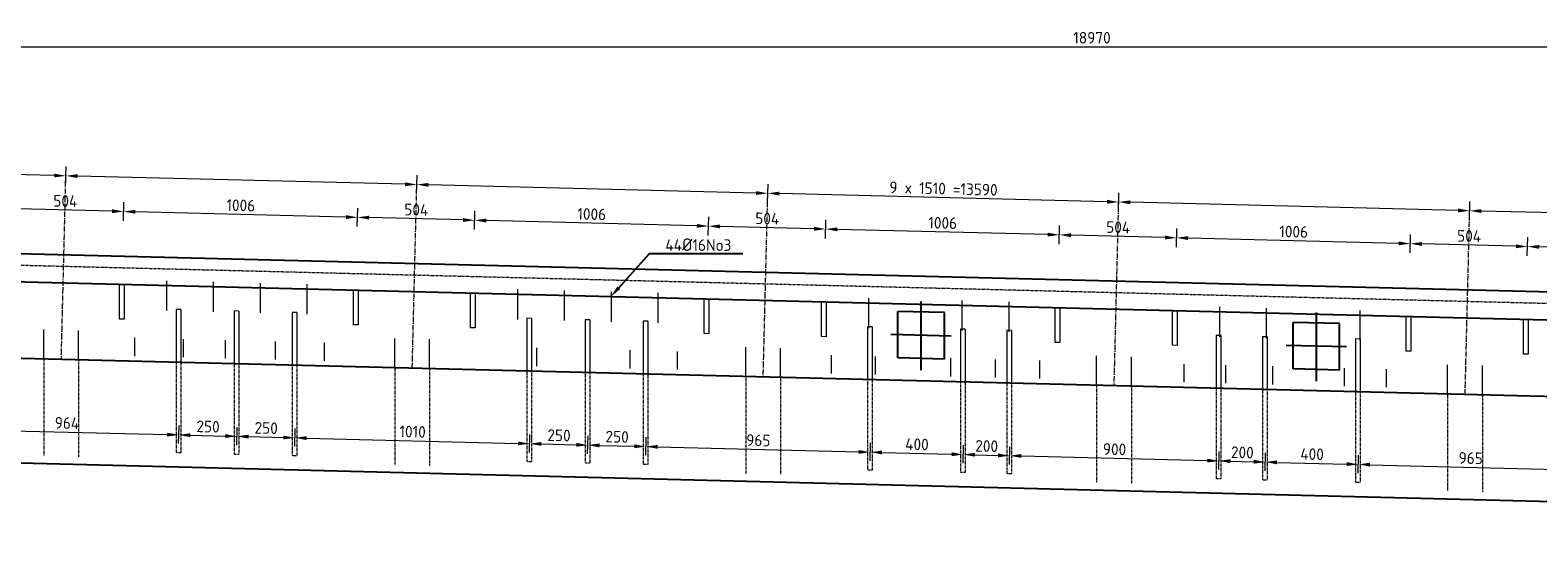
# Model space of a CAD drawing. Header units: millimetres. Extents: x -8028558 to 327273, y -63352 to 83293.
# Tile 15 of 195: x -24974 to -18489, y 2170 to 4415. Entities that reach past the tile are written whole.
import ezdxf
from ezdxf import colors
from ezdxf.entities.mleader import LeaderData, LeaderLine
from ezdxf.math import Vec2, Vec3

# ---------------------------------------------------------------- set-up
doc = ezdxf.new("R2010")
doc.units = ezdxf.units.MM
for name, pattern in [('NLCS-HIDDEN', [4, 2, -2]), ('XX-HART', [13, 4, -2, 1, -2, 4]), ('ZZ-HIDDEN-SO', [4, 2, -2])]:
    doc.linetypes.add(name, pattern=pattern)
for name, color, linetype, lineweight in [('B-CO-BC-BETONVORM-GD', 90, 'Continuous', 25), ('B-CO-BC-BETONVORM-GN', 10, 'ZZ-HIDDEN-SO', 13), ('B-CO-BC-STORTNAAD-GD', 10, 'BC-STORTNAAD', 25), ('B-CO-BC-VOORSPANNING-GD', 200, 'Continuous', 25), ('B-CO-BC-WAPENING_HOOFDWAPENING-G', 170, 'Continuous', 18), ('B-CO-BC-WAPENING_HOOFDWAPENING-GN', 140, 'NLCS-HIDDEN', 13), ('X-XX-AL-HARTLIJN-G', 7, 'XX-HART', 18), ('X-XX-AL-M', 7, 'Continuous', 18), ('X-XX-AL-VERWIJZING-T25', 7, 'Continuous', 25)]:
    doc.layers.add(name, color=color, linetype=linetype, lineweight=lineweight)
doc.styles.add('NLCS-ISO-MM20-T25', font='NLCS-ISO.ttf', dxfattribs={"height": 50})
doc.linetypes.add('BC-STORTNAAD', pattern='A,15,-1,[175,NLCS.SHX,S=1,R=0,X=0,Y=0],-1', length=17)
doc.dimstyles.new('NLCS-MM20-T25-PIJL_L0_H4', dxfattribs={"dimscale": 20, "dimtxt": 2.5, "dimasz": 2.5, "dimexe": 2, "dimexo": 2, "dimgap": 0.7, "dimtad": 1, "dimdec": 0, "dimzin": 0, "dimdsep": 46, "dimtxsty": 'NLCS-ISO-MM20-T25', "dimcen": 0, "dimdle": 2, "dimclrd": 256, "dimclre": 256, "dimclrt": 256, "dimadec": 4, "dimazin": 0, "dimtfac": 1, "dimtdec": 3, "dimtofl": 0, "dimtmove": 0, "dimatfit": 3, "dimfxl": 2, "dimfxlon": 1, "dimtfillclr": 256, "dimtolj": 1, "dimtzin": 0, "dimlwd": -1, "dimlwe": -1, "dimarcsym": 0})

# ---------------------------------------------------------------- blocks, each defined once
blk = doc.blocks.new('*D342')
at = {"layer": 'X-XX-AL-M', "transparency": 16777216}
for p, q in [((-29891.7, 4302.8), (-29891.7, 4382.8)), ((-10922.1, 4302.8), (-10922.1, 4382.8)), ((-29841.7, 4342.8), (-10972.1, 4342.8))]:
    blk.add_line(p, q, dxfattribs=at)
for points in [[(-29841.7, 4351.1), (-29841.7, 4334.4), (-29891.7, 4342.8)], [(-10972.1, 4351.1), (-10972.1, 4334.4), (-10922.1, 4342.8)]]:
    blk.add_solid(points, dxfattribs=at)
at = {"layer": 'X-XX-AL-M', "transparency": 16777216, "insert": (-20406.9, 4381.8), "char_height": 50, "attachment_point": 5, "style": 'NLCS-ISO-MM20-T25'}
blk.add_mtext('\\A1;18970', dxfattribs=at)
blk = doc.blocks.new('*D352')
at = {"layer": 'X-XX-AL-M', "transparency": 16777216}
for p, q in [((-18783.3, 3597.6), (-18781.3, 3677.5)), ((-17322.7, 3601.2), (-18732.3, 3636.3)), ((-17273.7, 3560), (-17271.7, 3640))]:
    blk.add_line(p, q, dxfattribs=at)
for points in [[(-18732.1, 3644.6), (-18732.5, 3628), (-18782.3, 3637.5)], [(-17322.5, 3609.6), (-17322.9, 3592.9), (-17272.7, 3600)]]:
    blk.add_solid(points, dxfattribs=at)
blk = doc.blocks.new('*D353')
at = {"layer": 'X-XX-AL-M', "transparency": 16777216}
for p, q in [((-20292.8, 3635.1), (-20290.8, 3715.1)), ((-18832.3, 3638.8), (-20241.8, 3673.9)), ((-18783.3, 3597.6), (-18781.3, 3677.5))]:
    blk.add_line(p, q, dxfattribs=at)
for points in [[(-20241.6, 3682.2), (-20242, 3665.5), (-20291.8, 3675.1)], [(-18832, 3647.1), (-18832.5, 3630.5), (-18782.3, 3637.5)]]:
    blk.add_solid(points, dxfattribs=at)
blk = doc.blocks.new('*D354')
at = {"layer": 'X-XX-AL-M', "transparency": 16777216}
for p, q in [((-21802.3, 3672.7), (-21800.3, 3752.6)), ((-20341.8, 3676.3), (-21751.4, 3711.4)), ((-20292.8, 3635.1), (-20290.8, 3715.1))]:
    blk.add_line(p, q, dxfattribs=at)
for points in [[(-21751.1, 3719.7), (-21751.6, 3703.1), (-21801.3, 3712.7)], [(-20341.6, 3684.7), (-20342, 3668), (-20291.8, 3675.1)]]:
    blk.add_solid(points, dxfattribs=at)
at = {"layer": 'X-XX-AL-M', "transparency": 16777216, "insert": (-21045.6, 3732.9), "char_height": 50, "attachment_point": 5, "rotation": 358.57481, "style": 'NLCS-ISO-MM20-T25'}
blk.add_mtext('\\A1;9 x 1510 =13590', dxfattribs=at)
blk = doc.blocks.new('*D355')
at = {"layer": 'X-XX-AL-M', "transparency": 16777216}
for p, q in [((-23311.9, 3710.2), (-23309.9, 3790.2)), ((-21851.3, 3713.9), (-23260.9, 3749)), ((-21802.3, 3672.7), (-21800.3, 3752.6))]:
    blk.add_line(p, q, dxfattribs=at)
for points in [[(-23260.7, 3757.3), (-23261.1, 3740.6), (-23310.9, 3750.2)], [(-21851.1, 3722.2), (-21851.5, 3705.6), (-21801.3, 3712.7)]]:
    blk.add_solid(points, dxfattribs=at)
at = {"layer": 'X-XX-AL-M', "transparency": 16777216, "insert": (-22555.1, 3770.4), "char_height": 50, "attachment_point": 5, "rotation": 358.57481, "style": 'NLCS-ISO-MM20-T25'}
blk.add_mtext('\\A1;  ', dxfattribs=at)
blk = doc.blocks.new('*D356')
at = {"layer": 'X-XX-AL-M', "transparency": 16777216}
for p, q in [((-24821.4, 3747.8), (-24819.4, 3827.8)), ((-23360.9, 3751.5), (-24770.4, 3786.5)), ((-23311.9, 3710.2), (-23309.9, 3790.2))]:
    blk.add_line(p, q, dxfattribs=at)
for points in [[(-24770.2, 3794.9), (-24770.6, 3778.2), (-24820.4, 3787.8)], [(-23360.6, 3759.8), (-23361.1, 3743.1), (-23310.9, 3750.2)]]:
    blk.add_solid(points, dxfattribs=at)
blk = doc.blocks.new('*D357')
at = {"layer": 'X-XX-AL-M', "transparency": 16777216}
for p, q in [((-26330.9, 3785.3), (-26328.9, 3865.3)), ((-24821.4, 3747.8), (-24819.4, 3827.8)), ((-24870.4, 3789), (-26279.9, 3824.1))]:
    blk.add_line(p, q, dxfattribs=at)
for points in [[(-26279.7, 3832.4), (-26280.2, 3815.8), (-26329.9, 3825.3)], [(-24870.2, 3797.3), (-24870.6, 3780.7), (-24820.4, 3787.8)]]:
    blk.add_solid(points, dxfattribs=at)
blk = doc.blocks.new('*D317')
at = {"layer": 'X-XX-AL-M', "transparency": 16777216}
for p, q in [((-18534.5, 3443.4), (-18532.5, 3523.3)), ((-17577.8, 3459.5), (-18483.5, 3482.1)), ((-17528.8, 3418.2), (-17526.8, 3498.2))]:
    blk.add_line(p, q, dxfattribs=at)
for points in [[(-18483.3, 3490.4), (-18483.7, 3473.8), (-18533.5, 3483.4)], [(-17577.6, 3467.8), (-17578, 3451.1), (-17527.8, 3458.2)]]:
    blk.add_solid(points, dxfattribs=at)
at = {"layer": 'X-XX-AL-M', "transparency": 16777216, "insert": (-18029.7, 3509.8), "char_height": 50, "attachment_point": 5, "rotation": 358.5679, "style": 'NLCS-ISO-MM20-T25'}
blk.add_mtext('\\A1;1006', dxfattribs=at)
blk = doc.blocks.new('*D318')
at = {"layer": 'X-XX-AL-M', "transparency": 16777216}
for p, q in [((-19038.4, 3456), (-19036.4, 3535.9)), ((-18534.5, 3443.4), (-18532.5, 3523.3)), ((-18583.5, 3484.6), (-18987.4, 3494.7))]:
    blk.add_line(p, q, dxfattribs=at)
for points in [[(-18987.2, 3503), (-18987.6, 3486.4), (-19037.4, 3496)], [(-18583.3, 3492.9), (-18583.7, 3476.3), (-18533.5, 3483.4)]]:
    blk.add_solid(points, dxfattribs=at)
at = {"layer": 'X-XX-AL-M', "transparency": 16777216, "insert": (-18784.5, 3528.6), "char_height": 50, "attachment_point": 5, "rotation": 358.5679, "style": 'NLCS-ISO-MM20-T25'}
blk.add_mtext('\\A1;504', dxfattribs=at)
blk = doc.blocks.new('*D319')
at = {"layer": 'X-XX-AL-M', "transparency": 16777216}
for p, q in [((-20044, 3481.1), (-20042, 3561.1)), ((-19087.3, 3497.2), (-19993.1, 3519.8)), ((-19038.4, 3456), (-19036.4, 3535.9))]:
    blk.add_line(p, q, dxfattribs=at)
for points in [[(-19992.8, 3528.2), (-19993.3, 3511.5), (-20043, 3521.1)], [(-19087.1, 3505.5), (-19087.5, 3488.9), (-19037.4, 3496)]]:
    blk.add_solid(points, dxfattribs=at)
at = {"layer": 'X-XX-AL-M', "transparency": 16777216, "insert": (-19539.2, 3547.5), "char_height": 50, "attachment_point": 5, "rotation": 358.5679, "style": 'NLCS-ISO-MM20-T25'}
blk.add_mtext('\\A1;1006', dxfattribs=at)
blk = doc.blocks.new('*D320')
at = {"layer": 'X-XX-AL-M', "transparency": 16777216}
for p, q in [((-20547.9, 3493.7), (-20545.9, 3573.7)), ((-20093, 3522.3), (-20496.9, 3532.4)), ((-20044, 3481.1), (-20042, 3561.1))]:
    blk.add_line(p, q, dxfattribs=at)
for points in [[(-20496.7, 3540.8), (-20497.1, 3524.1), (-20546.9, 3533.7)], [(-20092.8, 3530.7), (-20093.2, 3514), (-20043, 3521.1)]]:
    blk.add_solid(points, dxfattribs=at)
at = {"layer": 'X-XX-AL-M', "transparency": 16777216, "insert": (-20294, 3566.4), "char_height": 50, "attachment_point": 5, "rotation": 358.5679, "style": 'NLCS-ISO-MM20-T25'}
blk.add_mtext('\\A1;504', dxfattribs=at)
blk = doc.blocks.new('*D321')
at = {"layer": 'X-XX-AL-M', "transparency": 16777216}
for p, q in [((-21553.6, 3518.8), (-21551.6, 3598.8)), ((-20547.9, 3493.7), (-20545.9, 3573.7)), ((-20596.9, 3534.9), (-21502.6, 3557.6))]:
    blk.add_line(p, q, dxfattribs=at)
for points in [[(-21502.4, 3565.9), (-21502.8, 3549.3), (-21552.6, 3558.8)], [(-20596.7, 3543.3), (-20597.1, 3526.6), (-20546.9, 3533.7)]]:
    blk.add_solid(points, dxfattribs=at)
at = {"layer": 'X-XX-AL-M', "transparency": 16777216, "insert": (-21048.8, 3585.3), "char_height": 50, "attachment_point": 5, "rotation": 358.5679, "style": 'NLCS-ISO-MM20-T25'}
blk.add_mtext('\\A1;1006', dxfattribs=at)
blk = doc.blocks.new('*D322')
at = {"layer": 'X-XX-AL-M', "transparency": 16777216}
for p, q in [((-22057.4, 3531.4), (-22055.4, 3611.4)), ((-21602.6, 3560.1), (-22006.4, 3570.2)), ((-21553.6, 3518.8), (-21551.6, 3598.8))]:
    blk.add_line(p, q, dxfattribs=at)
for points in [[(-22006.2, 3578.5), (-22006.6, 3561.9), (-22056.4, 3571.4)], [(-21602.3, 3568.4), (-21602.8, 3551.8), (-21552.6, 3558.8)]]:
    blk.add_solid(points, dxfattribs=at)
at = {"layer": 'X-XX-AL-M', "transparency": 16777216, "insert": (-21803.5, 3604.1), "char_height": 50, "attachment_point": 5, "rotation": 358.5679, "style": 'NLCS-ISO-MM20-T25'}
blk.add_mtext('\\A1;504', dxfattribs=at)
blk = doc.blocks.new('*D323')
at = {"layer": 'X-XX-AL-M', "transparency": 16777216}
for p, q in [((-23063.1, 3556.6), (-23061.1, 3636.6)), ((-22106.4, 3572.7), (-23012.1, 3595.3)), ((-22057.4, 3531.4), (-22055.4, 3611.4))]:
    blk.add_line(p, q, dxfattribs=at)
for points in [[(-23011.9, 3603.7), (-23012.3, 3587), (-23062.1, 3596.6)], [(-22106.2, 3581), (-22106.6, 3564.4), (-22056.4, 3571.4)]]:
    blk.add_solid(points, dxfattribs=at)
at = {"layer": 'X-XX-AL-M', "transparency": 16777216, "insert": (-22558.3, 3623), "char_height": 50, "attachment_point": 5, "rotation": 358.5679, "style": 'NLCS-ISO-MM20-T25'}
blk.add_mtext('\\A1;1006', dxfattribs=at)
blk = doc.blocks.new('*D324')
at = {"layer": 'X-XX-AL-M', "transparency": 16777216}
for p, q in [((-23566.9, 3569.2), (-23564.9, 3649.2)), ((-23063.1, 3556.6), (-23061.1, 3636.6)), ((-23112.1, 3597.8), (-23516, 3607.9))]:
    blk.add_line(p, q, dxfattribs=at)
for points in [[(-23515.7, 3616.3), (-23516.2, 3599.6), (-23565.9, 3609.2)], [(-23111.9, 3606.2), (-23112.3, 3589.5), (-23062.1, 3596.6)]]:
    blk.add_solid(points, dxfattribs=at)
at = {"layer": 'X-XX-AL-M', "transparency": 16777216, "insert": (-23313, 3641.9), "char_height": 50, "attachment_point": 5, "rotation": 358.5679, "style": 'NLCS-ISO-MM20-T25'}
blk.add_mtext('\\A1;504', dxfattribs=at)
blk = doc.blocks.new('*D325')
at = {"layer": 'X-XX-AL-M', "transparency": 16777216}
for p, q in [((-24572.6, 3594.3), (-24570.6, 3674.3)), ((-23615.9, 3610.4), (-24521.6, 3633.1)), ((-23566.9, 3569.2), (-23564.9, 3649.2))]:
    blk.add_line(p, q, dxfattribs=at)
for points in [[(-24521.4, 3641.4), (-24521.9, 3624.7), (-24571.6, 3634.3)], [(-23615.7, 3618.8), (-23616.1, 3602.1), (-23565.9, 3609.2)]]:
    blk.add_solid(points, dxfattribs=at)
at = {"layer": 'X-XX-AL-M', "transparency": 16777216, "insert": (-24067.8, 3660.7), "char_height": 50, "attachment_point": 5, "rotation": 358.5679, "style": 'NLCS-ISO-MM20-T25'}
blk.add_mtext('\\A1;1006', dxfattribs=at)
blk = doc.blocks.new('*D326')
at = {"layer": 'X-XX-AL-M', "transparency": 16777216}
for p, q in [((-25076.5, 3606.9), (-25074.5, 3686.9)), ((-24621.6, 3635.6), (-25025.5, 3645.7)), ((-24572.6, 3594.3), (-24570.6, 3674.3))]:
    blk.add_line(p, q, dxfattribs=at)
for points in [[(-25025.3, 3654), (-25025.7, 3637.3), (-25075.5, 3646.9)], [(-24621.4, 3643.9), (-24621.8, 3627.2), (-24571.6, 3634.3)]]:
    blk.add_solid(points, dxfattribs=at)
at = {"layer": 'X-XX-AL-M', "transparency": 16777216, "insert": (-24822.6, 3679.6), "char_height": 50, "attachment_point": 5, "rotation": 358.5679, "style": 'NLCS-ISO-MM20-T25'}
blk.add_mtext('\\A1;504', dxfattribs=at)
blk = doc.blocks.new('*D282')
at = {"layer": 'X-XX-AL-M', "transparency": 16777216}
for p, q in [((-25299.2, 2659.7), (-25297.3, 2737.3)), ((-25248.3, 2696), (-24384.6, 2674.4)), ((-24335.5, 2635.6), (-24333.6, 2713.2))]:
    blk.add_line(p, q, dxfattribs=at)
for points in [[(-25248.1, 2704.4), (-25248.5, 2687.7), (-25298.3, 2697.3)], [(-24384.4, 2682.8), (-24384.8, 2666.1), (-24334.6, 2673.2)]]:
    blk.add_solid(points, dxfattribs=at)
at = {"layer": 'X-XX-AL-M', "transparency": 16777216, "insert": (-24815.5, 2724.2), "char_height": 50, "attachment_point": 5, "rotation": 358.5679, "style": 'NLCS-ISO-MM20-T25'}
blk.add_mtext('\\A1;964', dxfattribs=at)
blk = doc.blocks.new('*D283')
at = {"layer": 'X-XX-AL-M', "transparency": 16777216}
for p, q in [((-24335.5, 2635.6), (-24333.6, 2713.2)), ((-24284.6, 2671.9), (-24134.6, 2668.2)), ((-24085.6, 2629.4), (-24083.7, 2706.9))]:
    blk.add_line(p, q, dxfattribs=at)
for points in [[(-24284.4, 2680.3), (-24284.8, 2663.6), (-24334.6, 2673.2)], [(-24134.4, 2676.5), (-24134.9, 2659.9), (-24084.7, 2666.9)]]:
    blk.add_solid(points, dxfattribs=at)
at = {"layer": 'X-XX-AL-M', "transparency": 16777216, "insert": (-24208.6, 2709.1), "char_height": 50, "attachment_point": 5, "rotation": 358.5679, "style": 'NLCS-ISO-MM20-T25'}
blk.add_mtext('\\A1;250', dxfattribs=at)
blk = doc.blocks.new('*D284')
at = {"layer": 'X-XX-AL-M', "transparency": 16777216}
for p, q in [((-24085.6, 2629.4), (-24083.7, 2706.9)), ((-24034.7, 2665.7), (-23884.7, 2661.9)), ((-23835.7, 2623.1), (-23833.7, 2700.7))]:
    blk.add_line(p, q, dxfattribs=at)
for points in [[(-24034.5, 2674), (-24034.9, 2657.4), (-24084.7, 2666.9)], [(-23884.5, 2670.3), (-23884.9, 2653.6), (-23834.7, 2660.7)]]:
    blk.add_solid(points, dxfattribs=at)
at = {"layer": 'X-XX-AL-M', "transparency": 16777216, "insert": (-23958.7, 2702.8), "char_height": 50, "attachment_point": 5, "rotation": 358.5679, "style": 'NLCS-ISO-MM20-T25'}
blk.add_mtext('\\A1;250', dxfattribs=at)
blk = doc.blocks.new('*D285')
at = {"layer": 'X-XX-AL-M', "transparency": 16777216}
for p, q in [((-23835.7, 2623.1), (-23833.7, 2700.7)), ((-23784.8, 2659.4), (-22875, 2636.7)), ((-22826, 2597.9), (-22824.1, 2675.4))]:
    blk.add_line(p, q, dxfattribs=at)
for points in [[(-23784.5, 2667.8), (-23785, 2651.1), (-23834.7, 2660.7)], [(-22874.8, 2645), (-22875.2, 2628.4), (-22825.1, 2635.5)]]:
    blk.add_solid(points, dxfattribs=at)
at = {"layer": 'X-XX-AL-M', "transparency": 16777216, "insert": (-23328.9, 2687.1), "char_height": 50, "attachment_point": 5, "rotation": 358.5679, "style": 'NLCS-ISO-MM20-T25'}
blk.add_mtext('\\A1;1010', dxfattribs=at)
blk = doc.blocks.new('*D286')
at = {"layer": 'X-XX-AL-M', "transparency": 16777216}
for p, q in [((-22826, 2597.9), (-22824.1, 2675.4)), ((-22576.1, 2591.6), (-22574.1, 2669.2)), ((-22775.1, 2634.2), (-22625.1, 2630.5))]:
    blk.add_line(p, q, dxfattribs=at)
for points in [[(-22774.9, 2642.5), (-22775.3, 2625.9), (-22825.1, 2635.5)], [(-22624.9, 2638.8), (-22625.3, 2622.1), (-22575.1, 2629.2)]]:
    blk.add_solid(points, dxfattribs=at)
at = {"layer": 'X-XX-AL-M', "transparency": 16777216, "insert": (-22699.1, 2671.3), "char_height": 50, "attachment_point": 5, "rotation": 358.5679, "style": 'NLCS-ISO-MM20-T25'}
blk.add_mtext('\\A1;250', dxfattribs=at)
blk = doc.blocks.new('*D287')
at = {"layer": 'X-XX-AL-M', "transparency": 16777216}
for p, q in [((-22576.1, 2591.6), (-22574.1, 2669.2)), ((-22326.2, 2585.4), (-22324.2, 2662.9)), ((-22525.1, 2628), (-22375.2, 2624.2))]:
    blk.add_line(p, q, dxfattribs=at)
for points in [[(-22524.9, 2636.3), (-22525.4, 2619.6), (-22575.1, 2629.2)], [(-22375, 2632.5), (-22375.4, 2615.9), (-22325.2, 2623)]]:
    blk.add_solid(points, dxfattribs=at)
at = {"layer": 'X-XX-AL-M', "transparency": 16777216, "insert": (-22449.2, 2665.1), "char_height": 50, "attachment_point": 5, "rotation": 358.5679, "style": 'NLCS-ISO-MM20-T25'}
blk.add_mtext('\\A1;250', dxfattribs=at)
blk = doc.blocks.new('*D288')
at = {"layer": 'X-XX-AL-M', "transparency": 16777216}
for p, q in [((-22326.2, 2585.4), (-22324.2, 2662.9)), ((-22275.2, 2621.7), (-21410.5, 2600.1)), ((-21361.5, 2561.3), (-21359.5, 2638.8))]:
    blk.add_line(p, q, dxfattribs=at)
for points in [[(-22275, 2630), (-22275.4, 2613.4), (-22325.2, 2623)], [(-21410.3, 2608.4), (-21410.7, 2591.8), (-21360.5, 2598.8)]]:
    blk.add_solid(points, dxfattribs=at)
at = {"layer": 'X-XX-AL-M', "transparency": 16777216, "insert": (-21841.9, 2649.9), "char_height": 50, "attachment_point": 5, "rotation": 358.5679, "style": 'NLCS-ISO-MM20-T25'}
blk.add_mtext('\\A1;965', dxfattribs=at)
blk = doc.blocks.new('*D289')
at = {"layer": 'X-XX-AL-M', "transparency": 16777216}
for p, q in [((-21361.5, 2561.3), (-21359.5, 2638.8)), ((-21310.5, 2597.6), (-21010.6, 2590.1)), ((-20961.6, 2551.3), (-20959.6, 2628.8))]:
    blk.add_line(p, q, dxfattribs=at)
for points in [[(-21310.3, 2605.9), (-21310.7, 2589.3), (-21360.5, 2598.8)], [(-21010.4, 2598.4), (-21010.8, 2581.8), (-20960.6, 2588.8)]]:
    blk.add_solid(points, dxfattribs=at)
at = {"layer": 'X-XX-AL-M', "transparency": 16777216, "insert": (-21159.6, 2632.8), "char_height": 50, "attachment_point": 5, "rotation": 358.5679, "style": 'NLCS-ISO-MM20-T25'}
blk.add_mtext('\\A1;400', dxfattribs=at)
blk = doc.blocks.new('*D290')
at = {"layer": 'X-XX-AL-M', "transparency": 16777216}
for p, q in [((-20961.6, 2551.3), (-20959.6, 2628.8)), ((-20761.6, 2546.3), (-20759.7, 2623.8)), ((-20910.7, 2587.6), (-20810.7, 2585.1))]:
    blk.add_line(p, q, dxfattribs=at)
for points in [[(-20910.4, 2595.9), (-20910.9, 2579.3), (-20960.6, 2588.8)], [(-20810.5, 2593.4), (-20810.9, 2576.8), (-20760.7, 2583.8)]]:
    blk.add_solid(points, dxfattribs=at)
at = {"layer": 'X-XX-AL-M', "transparency": 16777216, "insert": (-20859.7, 2625.3), "char_height": 50, "attachment_point": 5, "rotation": 358.5679, "style": 'NLCS-ISO-MM20-T25'}
blk.add_mtext('\\A1;200', dxfattribs=at)
blk = doc.blocks.new('*D291')
at = {"layer": 'X-XX-AL-M', "transparency": 16777216}
for p, q in [((-20761.6, 2546.3), (-20759.7, 2623.8)), ((-19861.9, 2523.8), (-19860, 2601.3)), ((-20710.7, 2582.6), (-19911, 2562.6))]:
    blk.add_line(p, q, dxfattribs=at)
for points in [[(-20710.5, 2590.9), (-20710.9, 2574.3), (-20760.7, 2583.8)], [(-19910.8, 2570.9), (-19911.2, 2554.3), (-19861, 2561.4)]]:
    blk.add_solid(points, dxfattribs=at)
at = {"layer": 'X-XX-AL-M', "transparency": 16777216, "insert": (-20309.9, 2611.6), "char_height": 50, "attachment_point": 5, "rotation": 358.5679, "style": 'NLCS-ISO-MM20-T25'}
blk.add_mtext('\\A1;900', dxfattribs=at)
blk = doc.blocks.new('*D292')
at = {"layer": 'X-XX-AL-M', "transparency": 16777216}
for p, q in [((-19861.9, 2523.8), (-19860, 2601.3)), ((-19662, 2518.8), (-19660, 2596.3)), ((-19811, 2560.1), (-19711, 2557.6))]:
    blk.add_line(p, q, dxfattribs=at)
for points in [[(-19810.8, 2568.4), (-19811.2, 2551.8), (-19861, 2561.4)], [(-19710.8, 2565.9), (-19711.2, 2549.3), (-19661, 2556.4)]]:
    blk.add_solid(points, dxfattribs=at)
at = {"layer": 'X-XX-AL-M', "transparency": 16777216, "insert": (-19760, 2597.8), "char_height": 50, "attachment_point": 5, "rotation": 358.5679, "style": 'NLCS-ISO-MM20-T25'}
blk.add_mtext('\\A1;200', dxfattribs=at)
blk = doc.blocks.new('*D293')
at = {"layer": 'X-XX-AL-M', "transparency": 16777216}
for p, q in [((-19662, 2518.8), (-19660, 2596.3)), ((-19611.1, 2555.1), (-19311.2, 2547.6)), ((-19262.1, 2508.8), (-19260.2, 2586.3))]:
    blk.add_line(p, q, dxfattribs=at)
for points in [[(-19610.9, 2563.4), (-19611.3, 2546.8), (-19661, 2556.4)], [(-19310.9, 2555.9), (-19311.4, 2539.3), (-19261.2, 2546.4)]]:
    blk.add_solid(points, dxfattribs=at)
at = {"layer": 'X-XX-AL-M', "transparency": 16777216, "insert": (-19460.1, 2590.3), "char_height": 50, "attachment_point": 5, "rotation": 358.5679, "style": 'NLCS-ISO-MM20-T25'}
blk.add_mtext('\\A1;400', dxfattribs=at)
blk = doc.blocks.new('*D294')
at = {"layer": 'X-XX-AL-M', "transparency": 16777216}
for p, q in [((-19262.1, 2508.8), (-19260.2, 2586.3)), ((-19211.2, 2545.1), (-18346.5, 2523.5)), ((-18297.4, 2484.7), (-18295.5, 2562.2))]:
    blk.add_line(p, q, dxfattribs=at)
for points in [[(-19211, 2553.4), (-19211.4, 2536.8), (-19261.2, 2546.4)], [(-18346.2, 2531.8), (-18346.7, 2515.2), (-18296.5, 2522.2)]]:
    blk.add_solid(points, dxfattribs=at)
at = {"layer": 'X-XX-AL-M', "transparency": 16777216, "insert": (-18777.8, 2573.3), "char_height": 50, "attachment_point": 5, "rotation": 358.5679, "style": 'NLCS-ISO-MM20-T25'}
blk.add_mtext('\\A1;965', dxfattribs=at)

msp = doc.modelspace()

# ---------------------------------------------------------------- linework, layer by layer
at = {"layer": 'B-CO-BC-BETONVORM-GD', "flags": 128}
for points in [[(-30756.7, 3684), (-30756.7, 2697.2), (-9846.7, 2170), (-9846.7, 3024.5)], [(-11053.9, 3078.3), (-11076.5, 3104), (-29908.7, 3574.8)], [(-29932.6, 3455.3), (-11162.6, 2986.1)]]:
    msp.add_lwpolyline(points, dxfattribs=at)
at = {"layer": 'B-CO-BC-BETONVORM-GN', "flags": 128}
msp.add_lwpolyline([(-30756.7, 3547.2), (-9696.7, 3020.7)], dxfattribs=at)
at = {"layer": 'B-CO-BC-STORTNAAD-GD', "flags": 128}
msp.add_lwpolyline([(-30756.7, 3147.2), (-9846.7, 2624.5)], dxfattribs=at)
at = {"layer": 'B-CO-BC-VOORSPANNING-GD', "flags": 128}
for points in [[(-21141.8, 2951.4), (-21141.8, 3246.5)], [(-21041.8, 3199.1), (-21241.8, 3204.1)], [(-21241.8, 3004.1), (-21241.8, 3204.1)], [(-21041.8, 2999.1), (-21041.8, 3199.1)], [(-19441.8, 2904.6), (-19441.8, 3199.6)], [(-19341.8, 3152.2), (-19541.8, 3157.2)], [(-19541.8, 2957.2), (-19541.8, 3157.2)], [(-19341.8, 2952.2), (-19341.8, 3152.2)], [(-21012.2, 3098.4), (-21271.8, 3104.9)], [(-19312.2, 3051.5), (-19571.8, 3058)], [(-21041.8, 2999.1), (-21241.8, 3004.1)], [(-19341.8, 2952.2), (-19541.8, 2957.2)]]:
    msp.add_lwpolyline(points, dxfattribs=at)
at = {"layer": 'B-CO-BC-WAPENING_HOOFDWAPENING-G'}
for points in [[(-24569.5, 3321.3), (-24569.5, 3171.3), (-24589.4, 3171.8), (-24589.4, 3321.8)], [(-23563.8, 3296.1), (-23563.8, 3146.1), (-23583.8, 3146.6), (-23583.8, 3296.6)], [(-23059.9, 3283.5), (-23059.9, 3133.5), (-23079.9, 3134), (-23079.9, 3284)], [(-22054.2, 3258.4), (-22054.2, 3108.4), (-22074.2, 3108.9), (-22074.2, 3258.9)], [(-21550.4, 3245.8), (-21550.4, 3095.8), (-21570.4, 3096.3), (-21570.4, 3246.3)], [(-20544.7, 3220.6), (-20544.7, 3070.6), (-20564.7, 3071.1), (-20564.7, 3221.1)], [(-20040.9, 3208.1), (-20040.9, 3058.1), (-20060.9, 3058.6), (-20060.9, 3208.6)], [(-19035.2, 3182.9), (-19035.2, 3032.9), (-19055.2, 3033.4), (-19055.2, 3183.4)], [(-18531.3, 3170.3), (-18531.3, 3020.3), (-18551.3, 3020.8), (-18551.3, 3170.8)]]:
    msp.add_lwpolyline(points, close=True, dxfattribs=at)
at = {"layer": 'B-CO-BC-WAPENING_HOOFDWAPENING-G', "flags": 128}
for points in [[(-24387.3, 3336.7), (-24387.3, 3207.9)], [(-24186.2, 3331.7), (-24186.2, 3202.8)], [(-23985, 3326.7), (-23985, 3197.8)], [(-23783.9, 3321.6), (-23783.9, 3192.8)], [(-22877.8, 3299), (-22877.8, 3170.1)], [(-22676.6, 3294), (-22676.6, 3165.1)], [(-22475.5, 3288.9), (-22475.5, 3160.1)], [(-22274.4, 3283.9), (-22274.4, 3155)], [(-21368.3, 3261.2), (-21368.3, 3132.4)], [(-20966, 3251.2), (-20966, 3122.3)], [(-20764.8, 3246.2), (-20764.8, 3117.3)], [(-24326.5, 3212.2), (-24346.5, 3212.7)], [(-24346.5, 3212.7), (-24346.5, 2987)], [(-24326.5, 3212.2), (-24326.5, 2986.5)], [(-24096.6, 3206.5), (-24096.6, 2980.7)], [(-24076.6, 3205.9), (-24096.6, 3206.4)], [(-24076.6, 3206), (-24076.6, 2980.2)], [(-23826.7, 3199.7), (-23846.7, 3200.2)], [(-23846.7, 3200.2), (-23846.7, 2974.5)], [(-23826.7, 3199.7), (-23826.7, 2974)], [(-19858.7, 3223.5), (-19858.7, 3094.7)], [(-19657.6, 3218.5), (-19657.6, 3089.6)], [(-19255.3, 3208.4), (-19255.3, 3079.6)], [(-24915.3, 3001.2), (-24915.3, 3126)], [(-24765.4, 2997.4), (-24765.4, 3122.2)], [(-22837, 3175), (-22837, 2949.2)], [(-22817, 3174.4), (-22837, 3174.9)], [(-22817, 3174.5), (-22817, 2948.7)], [(-22567.1, 3168.2), (-22587.1, 3168.7)], [(-22587.1, 3168.7), (-22587.1, 2943)], [(-22567.1, 3168.2), (-22567.1, 2942.5)], [(-22337.1, 3162.5), (-22337.1, 2936.7)], [(-22317.2, 3161.9), (-22337.1, 3162.4)], [(-22317.2, 3162), (-22317.2, 2936.2)], [(-21372.4, 3138.4), (-21372.4, 2912.6)], [(-21352.5, 3137.8), (-21372.4, 3138.3)], [(-21352.5, 3137.9), (-21352.5, 2912.1)], [(-20972.6, 3128.4), (-20972.6, 2902.6)], [(-20952.6, 3127.8), (-20972.6, 3128.3)], [(-20952.6, 3127.9), (-20952.6, 2902.1)], [(-20772.6, 3123.4), (-20772.6, 2897.6)], [(-20752.6, 3122.8), (-20772.6, 3123.3)], [(-20752.6, 3122.9), (-20752.6, 2897.1)], [(-24525.4, 3090.7), (-24525.4, 3012.6)], [(-24316.1, 3085.5), (-24316.1, 3007.3)], [(-24135.8, 3081), (-24135.8, 3002.8)], [(-23919.6, 3075.6), (-23919.6, 2997.4)], [(-23708.8, 3070.3), (-23708.8, 2992.2)], [(-23405.8, 2963.4), (-23405.8, 3088.2)], [(-23255.9, 2959.7), (-23255.9, 3084.5)], [(-21896.3, 2925.7), (-21896.3, 3050.5)], [(-19872.9, 3100.9), (-19872.9, 2875.1)], [(-19852.9, 3100.3), (-19872.9, 3100.8)], [(-19852.9, 3100.4), (-19852.9, 2874.6)], [(-19673, 3095.9), (-19673, 2870.1)], [(-19653, 3095.3), (-19673, 3095.8)], [(-19653, 3095.4), (-19653, 2869.6)], [(-19273.1, 3085.9), (-19273.1, 2860.1)], [(-19253.1, 3085.3), (-19273.1, 3085.8)], [(-19253.1, 3085.4), (-19253.1, 2859.6)], [(-22796.3, 3047.5), (-22796.3, 2969.4)], [(-22394.6, 3037.5), (-22394.6, 2959.3)], [(-22191.3, 3032.4), (-22191.3, 2954.2)], [(-21746.3, 2921.9), (-21746.3, 3046.7)], [(-21528.8, 3015.8), (-21528.8, 2937.7)], [(-21340.1, 3011.1), (-21340.1, 2932.9)], [(-21015.3, 3003), (-21015.3, 2924.8)], [(-20823.7, 2998.2), (-20823.7, 2920)], [(-20633.2, 2993.4), (-20633.2, 2915.3)], [(-20386.8, 2888), (-20386.8, 3012.8)], [(-20236.8, 2884.2), (-20236.8, 3009)], [(-20011.3, 2977.9), (-20011.3, 2899.7)], [(-19831.9, 2973.4), (-19831.9, 2895.2)], [(-19629.9, 2968.3), (-19629.9, 2890.2)], [(-19321.6, 2960.6), (-19321.6, 2882.5)], [(-19141.9, 2956.2), (-19141.9, 2878)], [(-18877.2, 2850.2), (-18877.2, 2975)], [(-18727.3, 2846.5), (-18727.3, 2971.3)]]:
    msp.add_lwpolyline(points, dxfattribs=at)
at = {"layer": 'B-CO-BC-WAPENING_HOOFDWAPENING-GN', "flags": 128}
for points in [[(-24915.3, 3001.2), (-24915.3, 2581)], [(-24765.4, 2997.4), (-24765.4, 2577.2)], [(-24346.5, 2987), (-24346.5, 2595.9)], [(-24326.5, 2986.5), (-24326.5, 2595.4)], [(-24096.6, 2980.7), (-24096.6, 2589.6)], [(-24076.6, 2980.2), (-24076.6, 2589.1)], [(-23846.7, 2974.5), (-23846.7, 2583.4)], [(-23826.7, 2974), (-23826.7, 2582.9)], [(-23405.8, 2963.4), (-23405.8, 2543.2)], [(-23255.9, 2959.7), (-23255.9, 2539.5)], [(-22837, 2949.2), (-22837, 2558.2)], [(-22817, 2948.7), (-22817, 2557.7)], [(-22587.1, 2943), (-22587.1, 2551.9)], [(-22567.1, 2942.5), (-22567.1, 2551.4)], [(-22337.1, 2936.7), (-22337.1, 2545.7)], [(-22317.2, 2936.2), (-22317.2, 2545.2)], [(-21896.3, 2925.7), (-21896.3, 2505.5)], [(-21746.3, 2921.9), (-21746.3, 2501.7)], [(-21372.4, 2912.6), (-21372.4, 2521.5)], [(-21352.5, 2912.1), (-21352.5, 2521)], [(-20972.6, 2902.6), (-20972.6, 2511.5)], [(-20952.6, 2902.1), (-20952.6, 2511)], [(-20772.6, 2897.6), (-20772.6, 2506.5)], [(-20752.6, 2897.1), (-20752.6, 2506)], [(-20386.8, 2888), (-20386.8, 2467.8)], [(-20236.8, 2884.2), (-20236.8, 2464)], [(-19872.9, 2875.1), (-19872.9, 2484.1)], [(-19852.9, 2874.6), (-19852.9, 2483.6)], [(-19673, 2870.1), (-19673, 2479.1)], [(-19653, 2869.6), (-19653, 2478.6)], [(-19273.1, 2860.1), (-19273.1, 2469.1)], [(-19253.1, 2859.6), (-19253.1, 2468.6)], [(-18877.2, 2850.2), (-18877.2, 2430)], [(-18727.3, 2846.5), (-18727.3, 2426.3)], [(-24326.5, 2595.4), (-24346.5, 2595.9)], [(-24076.6, 2589.1), (-24096.6, 2589.6)], [(-23826.7, 2582.9), (-23846.7, 2583.4)], [(-22817, 2557.7), (-22837, 2558.2)], [(-22567.1, 2551.4), (-22587.1, 2551.9)], [(-22317.2, 2545.2), (-22337.1, 2545.7)], [(-21352.5, 2521), (-21372.4, 2521.5)], [(-20952.6, 2511), (-20972.6, 2511.5)], [(-20752.6, 2506), (-20772.6, 2506.5)], [(-19852.9, 2483.6), (-19872.9, 2484.1)], [(-19653, 2478.6), (-19673, 2479.1)], [(-19253.1, 2468.6), (-19273.1, 2469.1)]]:
    msp.add_lwpolyline(points, dxfattribs=at)
at = {"layer": 'X-XX-AL-HARTLIJN-G', "flags": 128}
for points in [[(-24840, 2999.3), (-24820.4, 3787.8)], [(-23330.5, 2961.6), (-23310.9, 3750.2)], [(-21821, 2923.8), (-21801.3, 3712.7)], [(-20311.4, 2886.1), (-20291.8, 3675.1)], [(-18801.9, 2848.3), (-18782.3, 3637.5)]]:
    msp.add_lwpolyline(points, dxfattribs=at)

# ---------------------------------------------------------------- dimensions: what is measured, and where the dimension line sits
at = {"layer": 'X-XX-AL-M'}
dim = msp.add_linear_dim(base=(-10922.1, 4342.8), p1=(-29891.7, 3632.2), p2=(-10922.1, 3128.6), dimstyle='NLCS-MM20-T25-PIJL_L0_H4', dxfattribs=at)
dim.commit()
dim.dimension.update_dxf_attribs({"geometry": '*D342', "text_midpoint": (-20406.9, 4381.8)})
for base, p1, p2, text, picture, middle in [((-21801.3, 3712.7), (-20311.4, 2886.1), (-21821, 2923.8), '9 x <> =13590', '*D354', (-21045.6, 3732.9)), ((-26329.9, 3825.3), (-24840, 2999.3), (-26349.5, 3037), ' ', '*D357', (-25575.2, 3806.5)), ((-24820.4, 3787.8), (-23330.5, 2961.6), (-24840, 2999.3), ' ', '*D356', (-24065.6, 3769)), ((-23310.9, 3750.2), (-21821, 2923.8), (-23330.5, 2961.6), '  ', '*D355', (-22555.1, 3770.4)), ((-20291.8, 3675.1), (-18801.9, 2848.3), (-20311.4, 2886.1), ' ', '*D353', (-19537, 3656.3)), ((-18782.3, 3637.5), (-17292.4, 2810.6), (-18801.9, 2848.3), ' ', '*D352', (-18027.5, 3618.8))]:
    dim = msp.add_linear_dim(base=base, p1=p1, p2=p2, angle=358.57481, text=text, dimstyle='NLCS-MM20-T25-PIJL_L0_H4', dxfattribs=at)
    dim.commit()
    dim.dimension.update_dxf_attribs({"geometry": picture, "text_midpoint": middle})
for base, p1, p2, angle, picture, middle in [((-25075.5, 3646.9), (-24579.4, 3321.5), (-25083.3, 3334.1), 358.5679, '*D326', (-24822.6, 3679.6)), ((-24571.6, 3634.3), (-23573.8, 3296.4), (-24579.4, 3321.5), 358.5679, '*D325', (-24067.8, 3660.7)), ((-23565.9, 3609.2), (-23069.9, 3283.8), (-23573.8, 3296.4), 358.5679, '*D324', (-23313, 3641.9)), ((-23062.1, 3596.6), (-22064.2, 3258.6), (-23069.9, 3283.8), 358.5679, '*D323', (-22558.3, 3623)), ((-22056.4, 3571.4), (-21560.4, 3246), (-22064.2, 3258.6), 358.5679, '*D322', (-21803.5, 3604.1)), ((-21552.6, 3558.8), (-20554.7, 3220.9), (-21560.4, 3246), 358.5679, '*D321', (-21048.8, 3585.3)), ((-20546.9, 3533.7), (-20050.9, 3208.3), (-20554.7, 3220.9), 358.5679, '*D320', (-20294, 3566.4)), ((-20043, 3521.1), (-19045.2, 3183.2), (-20050.9, 3208.3), 358.5679, '*D319', (-19539.2, 3547.5)), ((-19037.4, 3496), (-18541.3, 3170.6), (-19045.2, 3183.2), 358.5679, '*D318', (-18784.5, 3528.6)), ((-18533.5, 3483.4), (-17535.6, 3145.4), (-18541.3, 3170.6), 358.5679, '*D317', (-18029.7, 3509.8)), ((-24334.6, 2673.2), (-25300.2, 2619.7), (-24336.5, 2595.6), 178.5679, '*D282', (-24815.5, 2724.2)), ((-24084.7, 2666.9), (-24336.5, 2595.6), (-24086.6, 2589.4), 178.5679, '*D283', (-24208.6, 2709.1)), ((-23834.7, 2660.7), (-24086.6, 2589.4), (-23836.7, 2583.1), 178.5679, '*D284', (-23958.7, 2702.8)), ((-22825.1, 2635.5), (-23836.7, 2583.1), (-22827, 2557.9), 178.5679, '*D285', (-23328.9, 2687.1)), ((-22575.1, 2629.2), (-22827, 2557.9), (-22577.1, 2551.7), 178.5679, '*D286', (-22699.1, 2671.3)), ((-22325.2, 2623), (-22577.1, 2551.7), (-22327.2, 2545.4), 178.5679, '*D287', (-22449.2, 2665.1)), ((-21360.5, 2598.8), (-22327.2, 2545.4), (-21362.5, 2521.3), 178.5679, '*D288', (-21841.9, 2649.9)), ((-20960.6, 2588.8), (-21362.5, 2521.3), (-20962.6, 2511.3), 178.5679, '*D289', (-21159.6, 2632.8)), ((-20760.7, 2583.8), (-20962.6, 2511.3), (-20762.6, 2506.3), 178.5679, '*D290', (-20859.7, 2625.3)), ((-19861, 2561.4), (-20762.6, 2506.3), (-19862.9, 2483.8), 178.5679, '*D291', (-20309.9, 2611.6)), ((-19661, 2556.4), (-19862.9, 2483.8), (-19663, 2478.8), 178.5679, '*D292', (-19760, 2597.8)), ((-19261.2, 2546.4), (-19663, 2478.8), (-19263.1, 2468.8), 178.5679, '*D293', (-19460.1, 2590.3)), ((-18296.5, 2522.2), (-19263.1, 2468.8), (-18298.4, 2444.7), 178.5679, '*D294', (-18777.8, 2573.3))]:
    dim = msp.add_linear_dim(base=base, p1=p1, p2=p2, angle=angle, dimstyle='NLCS-MM20-T25-PIJL_L0_H4', dxfattribs=at)
    dim.commit()
    dim.dimension.update_dxf_attribs({"geometry": picture, "text_midpoint": middle})

# ---------------------------------------------------------------- leaders
at = {"layer": 'X-XX-AL-VERWIJZING-T25'}
ml = msp.add_multileader_mtext('Standard', dxfattribs=at)
ml.set_content('44{\\H1.08333x;Ø}16No3', color=256, style='NLCS-ISO-MM20-T25')
ml.set_leader_properties(color=256, linetype='ByLayer', lineweight=-1)
ml.build(insert=Vec2(0, 0))
ml.multileader.update_dxf_attribs({"text_left_attachment_type": 5, "text_right_attachment_type": 5, "dogleg_length": 50, "arrow_head_size": 50})
ctx = ml.context
ctx.base_point, ctx.char_height, ctx.arrow_head_size, ctx.landing_gap_size, ctx.plane_origin = Vec3(-22259.8, 3453.8), 50, 50, 18, Vec3(-11885.2, 3045.9)
ctx.left_attachment, ctx.right_attachment = 5, 5
notes = []
notes.append((ctx, [(1, (1, 1, 0), (-22309.8, 3453.8), (1, 0), 50, [(0, [(-22475.5, 3268.9)], 0, [])])]))
ctx.mtext.insert, ctx.mtext.flow_direction = Vec3(-22241.8, 3518.8), 5
for ctx, leaders in notes:
    for number, flags, end, landing, length, lines in leaders:
        leader = LeaderData()
        leader.index, (leader.has_last_leader_line, leader.has_dogleg_vector, leader.attachment_direction) = number, flags
        leader.last_leader_point, leader.dogleg_vector, leader.dogleg_length = Vec3(end), Vec3(landing), length
        for number, points, colour, breaks in lines:
            line = LeaderLine()
            line.index, line.vertices, line.color, line.breaks = number, Vec3.list(points), colors.encode_raw_color(colour), breaks
            leader.lines.append(line)
        ctx.leaders.append(leader)

doc.saveas('drawing.dxf')
